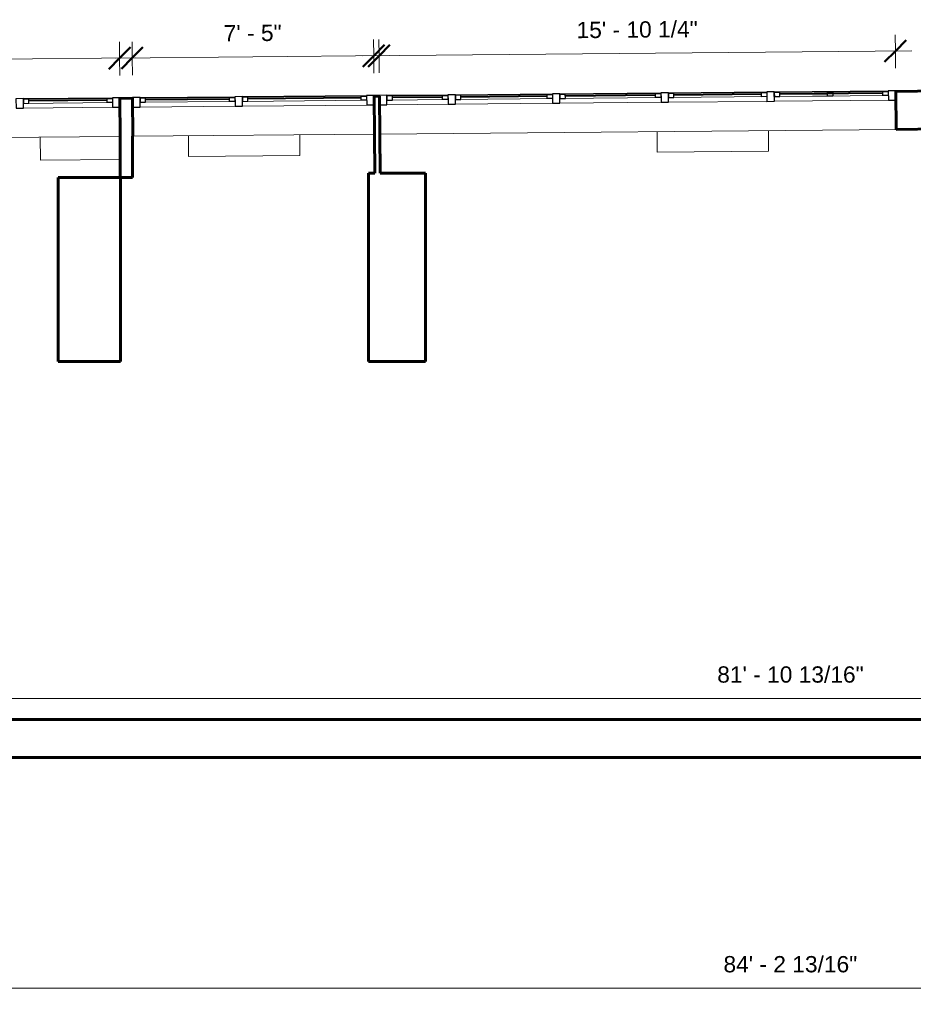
# Model space of a CAD drawing. Header units: inches. Extents: x -1858 to 52, y -52 to 865.
# Tile 2 of 11: x -1567 to -1238, y -52 to 311. Entities that reach past the tile are written whole.
import ezdxf

# ---------------------------------------------------------------- set-up
doc = ezdxf.new("R2010")
doc.units = ezdxf.units.IN
doc.header["$MEASUREMENT"] = 0
for name, color, linetype, lineweight in [('A-ANNO-DIMS', 211, 'Continuous', 9), ('A-ANNO-DIMS-64', 211, 'Continuous', 9), ('A-GLAZ', 151, 'Continuous', 18), ('A-GLAZ-CWMG', 51, 'Continuous', 9), ('A-WALL', 113, 'Continuous', 18), ('I-WALL', 2, 'Continuous', 18), ('M-EQPM', 50, 'Continuous', 9)]:
    doc.layers.add(name, color=color, linetype=linetype, lineweight=lineweight)
doc.styles.add('Arial', font='arial.ttf', dxfattribs={"height": 6})
doc.dimstyles.new('Linear_-_3_32__Arial', dxfattribs={"dimscale": 12, "dimtxt": 6.121556, "dimasz": 0.666667, "dimexe": 0.5, "dimexo": 0.333333, "dimgap": 0.333333, "dimtad": 1, "dimdec": 5, "dimrnd": 0.03125, "dimzin": 1, "dimdsep": 46, "dimlunit": 4, "dimtxsty": 'Arial', "dimblk1": 'OBLIQUE', "dimblk2": 'OBLIQUE', "dimsah": 1, "dimcen": 0.09, "dimdle": 0.5, "dimazin": 0, "dimtfac": 1, "dimtdec": 4, "dimtix": 1, "dimtmove": 0, "dimatfit": 3, "dimfxl": 1, "dimtvp": 1, "dimtfill": 1, "dimfrac": 2, "dimtolj": 1, "dimtzin": 0, "dimarcsym": 2})

# ---------------------------------------------------------------- blocks, each defined once
blk = doc.blocks.new('Radiator - Hydronic Fin Tube - 0-3_8_ NPT-477834-GFL')
at = {"layer": 'M-EQPM'}
for p, q in [((-36, 7), (-36, 14.625)), ((-36, 14.625), (5, 14.625)), ((5, 14.625), (5, 7))]:
    blk.add_line(p, q, dxfattribs=at)
blk = doc.blocks.new('Curtain Wall-Awning - Curtain Wall-Awning 2-477677-GFL')
at = {"layer": 'A-GLAZ', "lineweight": 30}
for p, q in [((-14.42, 1.5), (-16.42, 1.5)), ((-16.42, 1.5), (-16.42, 0)), ((-16.42, 0), (-16.42, 1.5)), ((-14.42, 0), (-14.42, 1.5)), ((14.42, 0), (14.42, 1.5)), ((14.42, 1.5), (16.42, 1.5)), ((16.42, 1.5), (16.42, 0)), ((16.42, 1.5), (16.42, 0)), ((-16.42, 0), (-14.42, 0)), ((16.42, 0), (14.42, 0))]:
    blk.add_line(p, q, dxfattribs=at)
at = {"layer": 'A-GLAZ', "lineweight": 9}
for p, q in [((-16.42, 1.5), (16.42, 1.5)), ((16.42, 0), (-16.42, 0))]:
    blk.add_line(p, q, dxfattribs=at)
at = {"layer": 'A-GLAZ', "lineweight": 40}
blk.add_line((-14.42, 1), (14.42, 1), dxfattribs=at)
blk = doc.blocks.new('Rectangular Mullion - 2_5_ x 5_ rectangular 2-477678-GFL')
at = {"layer": 'A-GLAZ-CWMG', "lineweight": 30}
for p, q in [((-1.25, 1.75), (1.5, 1.75)), ((-1.25, -1.75), (-1.25, 1.75)), ((1.5, 1.75), (1.5, -1.75)), ((1.5, -1.75), (-1.25, -1.75))]:
    blk.add_line(p, q, dxfattribs=at)
blk = doc.blocks.new('Rectangular Mullion - 2_5_ x 5_ rectangular 2-477679-GFL')
at = {"layer": 'A-GLAZ-CWMG', "lineweight": 30}
for p, q in [((-2.75, 1.75), (0, 1.75)), ((-2.75, -1.75), (-2.75, 1.75)), ((0, 1.75), (0, -1.75)), ((0, -1.75), (-2.75, -1.75))]:
    blk.add_line(p, q, dxfattribs=at)
blk = doc.blocks.new('Rectangular Mullion - 2_5_ x 5_ rectangular 2-477685-GFL')
at = {"layer": 'A-GLAZ-CWMG'}
for p, q in [((-1532.7, 281.91), (-1565.53, 281.61)), ((-1532.67, 278.41), (-1565.5, 278.11))]:
    blk.add_line(p, q, dxfattribs=at)
blk = doc.blocks.new('Curtain Wall-Awning - Curtain Wall-Awning 2-478512-GFL')
at = {"layer": 'A-GLAZ', "lineweight": 30}
for p, q in [((-15.5, 1.5), (-17.5, 1.5)), ((-17.5, 1.5), (-17.5, 0)), ((-17.5, 0), (-17.5, 1.5)), ((-15.5, 0), (-15.5, 1.5)), ((15.5, 0), (15.5, 1.5)), ((15.5, 1.5), (17.5, 1.5)), ((17.5, 1.5), (17.5, 0)), ((17.5, 1.5), (17.5, 0)), ((-17.5, 0), (-15.5, 0)), ((17.5, 0), (15.5, 0))]:
    blk.add_line(p, q, dxfattribs=at)
at = {"layer": 'A-GLAZ', "lineweight": 9}
for p, q in [((-17.5, 1.5), (17.5, 1.5)), ((17.5, 0), (-17.5, 0))]:
    blk.add_line(p, q, dxfattribs=at)
at = {"layer": 'A-GLAZ', "lineweight": 40}
blk.add_line((-15.5, 1), (15.5, 1), dxfattribs=at)
blk = doc.blocks.new('Curtain Wall-Awning - Curtain Wall-Awning 2-478513-GFL')
at = {"layer": 'A-GLAZ', "lineweight": 30}
for p, q in [((-20.875, 1.5), (-22.875, 1.5)), ((-22.875, 1.5), (-22.875, 0)), ((-22.875, 0), (-22.875, 1.5)), ((-20.875, 0), (-20.875, 1.5)), ((20.875, 0), (20.875, 1.5)), ((20.875, 1.5), (22.875, 1.5)), ((22.875, 1.5), (22.875, 0)), ((22.875, 1.5), (22.875, 0)), ((-22.875, 0), (-20.875, 0)), ((22.875, 0), (20.875, 0))]:
    blk.add_line(p, q, dxfattribs=at)
at = {"layer": 'A-GLAZ', "lineweight": 9}
for p, q in [((-22.875, 1.5), (22.875, 1.5)), ((22.875, 0), (-22.875, 0))]:
    blk.add_line(p, q, dxfattribs=at)
at = {"layer": 'A-GLAZ', "lineweight": 40}
blk.add_line((-20.875, 1), (20.875, 1), dxfattribs=at)
blk = doc.blocks.new('Rectangular Mullion - 2_5_ x 5_ rectangular 2-478514-GFL')
at = {"layer": 'A-GLAZ-CWMG', "lineweight": 30}
for p, q in [((-1.25, 1.75), (1.5, 1.75)), ((-1.25, -1.75), (-1.25, 1.75)), ((1.5, 1.75), (1.5, -1.75)), ((1.5, -1.75), (-1.25, -1.75))]:
    blk.add_line(p, q, dxfattribs=at)
blk = doc.blocks.new('Rectangular Mullion - 2_5_ x 5_ rectangular 2-478517-GFL')
at = {"layer": 'A-GLAZ-CWMG', "lineweight": 30}
for p, q in [((0, 1.75), (-2.75, 1.75)), ((-2.75, 1.75), (-2.75, -1.75)), ((0, -1.75), (0, 1.75)), ((-2.75, -1.75), (0, -1.75))]:
    blk.add_line(p, q, dxfattribs=at)
blk = doc.blocks.new('Rectangular Mullion - 2_5_ x 5_ rectangular 2-478518-GFL')
at = {"layer": 'A-GLAZ-CWMG'}
for p, q in [((-1439.06, 282.76), (-1484.81, 282.35)), ((-1439.03, 279.26), (-1484.78, 278.85))]:
    blk.add_line(p, q, dxfattribs=at)
blk = doc.blocks.new('Rectangular Mullion - 2_5_ x 5_ rectangular 2-478519-GFL')
at = {"layer": 'A-GLAZ-CWMG'}
for p, q in [((-1487.56, 282.32), (-1522.56, 282)), ((-1487.53, 278.82), (-1522.53, 278.5))]:
    blk.add_line(p, q, dxfattribs=at)
blk = doc.blocks.new('Rectangular Mullion - 2_5_ x 5_ rectangular 2-478520-GFL')
at = {"layer": 'A-GLAZ-CWMG', "lineweight": 30}
for p, q in [((-2.75, 1.75), (0, 1.75)), ((-2.75, -1.75), (-2.75, 1.75)), ((0, 1.75), (0, -1.75)), ((0, -1.75), (-2.75, -1.75))]:
    blk.add_line(p, q, dxfattribs=at)
blk = doc.blocks.new('Curtain Wall-Awning - Curtain Wall-Awning 2-481609-GFL')
at = {"layer": 'A-GLAZ', "lineweight": 30}
for p, q in [((-9.25, 1.5), (-11.25, 1.5)), ((-11.25, 1.5), (-11.25, 0)), ((-11.25, 0), (-11.25, 1.5)), ((-9.25, 0), (-9.25, 1.5)), ((9.25, 0), (9.25, 1.5)), ((9.25, 1.5), (11.25, 1.5)), ((11.25, 1.5), (11.25, 0)), ((11.25, 1.5), (11.25, 0)), ((-11.25, 0), (-9.25, 0)), ((11.25, 0), (9.25, 0))]:
    blk.add_line(p, q, dxfattribs=at)
at = {"layer": 'A-GLAZ', "lineweight": 9}
for p, q in [((-11.25, 1.5), (11.25, 1.5)), ((11.25, 0), (-11.25, 0))]:
    blk.add_line(p, q, dxfattribs=at)
at = {"layer": 'A-GLAZ', "lineweight": 40}
blk.add_line((-9.25, 1), (9.25, 1), dxfattribs=at)
blk = doc.blocks.new('Curtain Wall-Awning - Curtain Wall-Awning 2-481610-GFL')
at = {"layer": 'A-GLAZ', "lineweight": 30}
for p, q in [((-15.875, 1.5), (-17.875, 1.5)), ((-17.875, 1.5), (-17.875, 0)), ((-17.875, 0), (-17.875, 1.5)), ((-15.875, 0), (-15.875, 1.5)), ((15.875, 0), (15.875, 1.5)), ((15.875, 1.5), (17.875, 1.5)), ((17.875, 1.5), (17.875, 0)), ((17.875, 1.5), (17.875, 0)), ((-17.875, 0), (-15.875, 0)), ((17.875, 0), (15.875, 0))]:
    blk.add_line(p, q, dxfattribs=at)
at = {"layer": 'A-GLAZ', "lineweight": 9}
for p, q in [((-17.875, 1.5), (17.875, 1.5)), ((17.875, 0), (-17.875, 0))]:
    blk.add_line(p, q, dxfattribs=at)
at = {"layer": 'A-GLAZ', "lineweight": 40}
blk.add_line((-15.875, 1), (15.875, 1), dxfattribs=at)
blk = doc.blocks.new('Curtain Wall-Awning - Curtain Wall-Awning 2-481458-GFL')
at = {"layer": 'A-GLAZ', "lineweight": 30}
for p, q in [((-16.625, 1.5), (-18.625, 1.5)), ((-18.625, 1.5), (-18.625, 0)), ((-18.625, 0), (-18.625, 1.5)), ((-16.625, 0), (-16.625, 1.5)), ((16.625, 0), (16.625, 1.5)), ((16.625, 1.5), (18.625, 1.5)), ((18.625, 1.5), (18.625, 0)), ((18.625, 1.5), (18.625, 0)), ((-18.625, 0), (-16.625, 0)), ((18.625, 0), (16.625, 0))]:
    blk.add_line(p, q, dxfattribs=at)
at = {"layer": 'A-GLAZ', "lineweight": 9}
for p, q in [((-18.625, 1.5), (18.625, 1.5)), ((18.625, 0), (-18.625, 0))]:
    blk.add_line(p, q, dxfattribs=at)
at = {"layer": 'A-GLAZ', "lineweight": 40}
blk.add_line((-16.625, 1), (16.625, 1), dxfattribs=at)
blk = doc.blocks.new('Curtain Wall-Awning - Curtain Wall-Awning 2-481640-GFL')
at = {"layer": 'A-GLAZ', "lineweight": 30}
for p, q in [((-16.125, 1.5), (-18.125, 1.5)), ((-18.125, 1.5), (-18.125, 0)), ((-18.125, 0), (-18.125, 1.5)), ((-16.125, 0), (-16.125, 1.5)), ((16.125, 0), (16.125, 1.5)), ((16.125, 1.5), (18.125, 1.5)), ((18.125, 1.5), (18.125, 0)), ((18.125, 1.5), (18.125, 0)), ((-18.125, 0), (-16.125, 0)), ((18.125, 0), (16.125, 0))]:
    blk.add_line(p, q, dxfattribs=at)
at = {"layer": 'A-GLAZ', "lineweight": 9}
for p, q in [((-18.125, 1.5), (18.125, 1.5)), ((18.125, 0), (-18.125, 0))]:
    blk.add_line(p, q, dxfattribs=at)
at = {"layer": 'A-GLAZ', "lineweight": 40}
blk.add_line((-16.125, 1), (16.125, 1), dxfattribs=at)
blk = doc.blocks.new('Curtain Wall-Awning - Curtain Wall-Awning 2-481641-GFL')
at = {"layer": 'A-GLAZ', "lineweight": 30}
for p, q in [((-19, 1.5), (-21, 1.5)), ((-21, 1.5), (-21, 0)), ((-21, 0), (-21, 1.5)), ((-19, 0), (-19, 1.5)), ((19, 0), (19, 1.5)), ((19, 1.5), (21, 1.5)), ((21, 1.5), (21, 0)), ((21, 1.5), (21, 0)), ((-21, 0), (-19, 0)), ((21, 0), (19, 0))]:
    blk.add_line(p, q, dxfattribs=at)
at = {"layer": 'A-GLAZ', "lineweight": 9}
for p, q in [((-21, 1.5), (21, 1.5)), ((21, 0), (-21, 0))]:
    blk.add_line(p, q, dxfattribs=at)
at = {"layer": 'A-GLAZ', "lineweight": 40}
blk.add_line((-19, 1), (19, 1), dxfattribs=at)
blk = doc.blocks.new('Curtain Wall-Awning - Curtain Wall-Awning 2-481642-GFL')
at = {"layer": 'A-GLAZ', "lineweight": 30}
for p, q in [((-8.78, 1.5), (-10.78, 1.5)), ((-10.78, 1.5), (-10.78, 0)), ((-10.78, 0), (-10.78, 1.5)), ((-8.78, 0), (-8.78, 1.5)), ((8.78, 0), (8.78, 1.5)), ((8.78, 1.5), (10.78, 1.5)), ((10.78, 1.5), (10.78, 0)), ((10.78, 1.5), (10.78, 0)), ((-10.78, 0), (-8.78, 0)), ((10.78, 0), (8.78, 0))]:
    blk.add_line(p, q, dxfattribs=at)
at = {"layer": 'A-GLAZ', "lineweight": 9}
for p, q in [((-10.78, 1.5), (10.78, 1.5)), ((10.78, 0), (-10.78, 0))]:
    blk.add_line(p, q, dxfattribs=at)
at = {"layer": 'A-GLAZ', "lineweight": 40}
blk.add_line((-8.78, 1), (8.78, 1), dxfattribs=at)
blk = doc.blocks.new('Rectangular Mullion - 2_5_ x 5_ rectangular 2-481465-GFL')
at = {"layer": 'A-GLAZ-CWMG', "lineweight": 30}
for p, q in [((-2.75, 1.75), (0, 1.75)), ((-2.75, -1.75), (-2.75, 1.75)), ((0, 1.75), (0, -1.75)), ((0, -1.75), (-2.75, -1.75))]:
    blk.add_line(p, q, dxfattribs=at)
blk = doc.blocks.new('Rectangular Mullion - 2_5_ x 5_ rectangular 2-481605-GFL')
at = {"layer": 'A-GLAZ-CWMG'}
for p, q in [((-1409.08, 283.03), (-1431.58, 282.83)), ((-1409.05, 279.53), (-1431.55, 279.33))]:
    blk.add_line(p, q, dxfattribs=at)
blk = doc.blocks.new('Rectangular Mullion - 2_5_ x 5_ rectangular 2-481469-GFL')
at = {"layer": 'A-GLAZ-CWMG', "lineweight": 30}
for p, q in [((-1.25, 1.75), (1.5, 1.75)), ((-1.25, -1.75), (-1.25, 1.75)), ((1.5, 1.75), (1.5, -1.75)), ((1.5, -1.75), (-1.25, -1.75))]:
    blk.add_line(p, q, dxfattribs=at)
blk = doc.blocks.new('Rectangular Mullion - 2_5_ x 5_ rectangular 2-481606-GFL')
at = {"layer": 'A-GLAZ-CWMG'}
for p, q in [((-1370.58, 283.38), (-1406.33, 283.06)), ((-1370.55, 279.88), (-1406.3, 279.56))]:
    blk.add_line(p, q, dxfattribs=at)
blk = doc.blocks.new('Rectangular Mullion - 2_5_ x 5_ rectangular 2-481471-GFL')
at = {"layer": 'A-GLAZ-CWMG'}
for p, q in [((-1330.58, 283.75), (-1367.83, 283.41)), ((-1330.55, 280.25), (-1367.8, 279.91))]:
    blk.add_line(p, q, dxfattribs=at)
blk = doc.blocks.new('Rectangular Mullion - 2_5_ x 5_ rectangular 2-481637-GFL')
at = {"layer": 'A-GLAZ-CWMG'}
for p, q in [((-1291.59, 284.1), (-1327.83, 283.77)), ((-1291.55, 280.6), (-1327.8, 280.27))]:
    blk.add_line(p, q, dxfattribs=at)
blk = doc.blocks.new('Rectangular Mullion - 2_5_ x 5_ rectangular 2-481638-GFL')
at = {"layer": 'A-GLAZ-CWMG'}
for p, q in [((-1246.83, 284.51), (-1288.84, 284.13)), ((-1246.8, 281.01), (-1288.8, 280.63))]:
    blk.add_line(p, q, dxfattribs=at)
blk = doc.blocks.new('Rectangular Mullion - 2_5_ x 5_ rectangular 2-481479-GFL')
at = {"layer": 'A-GLAZ-CWMG', "lineweight": 30}
for p, q in [((0, 1.75), (-2.75, 1.75)), ((-2.75, 1.75), (-2.75, -1.75)), ((0, -1.75), (0, 1.75)), ((-2.75, -1.75), (0, -1.75))]:
    blk.add_line(p, q, dxfattribs=at)
blk = doc.blocks.new('DIMBLOCK1-GFL')
at = {"layer": 'A-ANNO-DIMS-64', "lineweight": 50, "transparency": 16777216}
for p, q in [((-1774.39, 60.56), (-1770.39, 64.56)), ((-791.57, 60.56), (-787.57, 64.56)), ((-1774.39, 60.56), (-1778.39, 56.56)), ((-791.57, 60.56), (-795.57, 56.56))]:
    blk.add_line(p, q, dxfattribs=at)
at = {"layer": 'A-ANNO-DIMS-64', "transparency": 16777216}
for p, q in [((-1774.39, 60.56), (-1774.39, 62.22)), ((-791.57, 60.56), (-791.57, 62.22)), ((-1780.39, 60.56), (-785.57, 60.56)), ((-1774.39, 60.56), (-1774.39, 54.56)), ((-791.57, 60.56), (-791.57, 54.56))]:
    blk.add_line(p, q, dxfattribs=at)
at = {"layer": 'A-ANNO-DIMS-64', "color": 0, "transparency": 16777216, "insert": (-1309.86, 72.35), "char_height": 6, "width": 64.5306, "attachment_point": 1, "line_spacing_factor": 0.941778, "style": 'Arial', "bg_fill": 3, "box_fill_scale": 1.25, "bg_fill_color": 256, "bg_fill_true_color": 13158600, "bg_fill_transparency": 0}
blk.add_mtext('81\' - 10 13/16"', dxfattribs=at)
blk = doc.blocks.new('_Oblique')
at = {"color": 0, "linetype": 'ByBlock', "lineweight": -2}
blk.add_line((-0.5, -0.5), (0.5, 0.5), dxfattribs=at)
blk = doc.blocks.new('DIMBLOCK14-GFL')
at = {"layer": 'A-ANNO-DIMS-64', "transparency": 16777216}
for p, q in [((-1788.39, -46.22), (-1788.39, -40.8)), ((-777.57, -46.22), (-777.57, -40.8)), ((-1794.39, -46.22), (-777.57, -46.22)), ((-1788.39, -46.22), (-1788.39, -52.22)), ((-777.57, -46.22), (-777.57, -52.22))]:
    blk.add_line(p, q, dxfattribs=at)
at = {"layer": 'A-ANNO-DIMS-64', "lineweight": 50, "transparency": 16777216}
for p, q in [((-1788.39, -46.22), (-1784.39, -42.22)), ((-777.57, -46.22), (-773.57, -42.22)), ((-1788.39, -46.22), (-1792.39, -50.22)), ((-777.57, -46.22), (-781.57, -50.22))]:
    blk.add_line(p, q, dxfattribs=at)
at = {"layer": 'A-ANNO-DIMS-64', "color": 0, "transparency": 16777216, "insert": (-1307.56, -34.43), "char_height": 6, "width": 58.993, "attachment_point": 1, "line_spacing_factor": 0.941778, "style": 'Arial', "bg_fill": 3, "box_fill_scale": 1.25, "bg_fill_color": 256, "bg_fill_true_color": 13158600, "bg_fill_transparency": 0}
blk.add_mtext('84\' - 2 13/16"', dxfattribs=at)
blk = doc.blocks.new('DIMBLOCK34-GFL')
at = {"layer": 'A-ANNO-DIMS-64', "transparency": 16777216}
for p, q in [((-1244.21, 299.15), (-1244.27, 305.15)), ((-1434.46, 297.43), (-1434.52, 303.43)), ((-1238.21, 299.21), (-1440.46, 297.37)), ((-1244.21, 299.15), (-1244.15, 292.78)), ((-1434.46, 297.43), (-1434.4, 291.06))]:
    blk.add_line(p, q, dxfattribs=at)
at = {"layer": 'A-ANNO-DIMS-64', "lineweight": 50, "transparency": 16777216}
for p, q in [((-1434.46, 297.43), (-1430.5, 301.46)), ((-1244.21, 299.15), (-1240.25, 303.19)), ((-1244.21, 299.15), (-1248.18, 295.12)), ((-1434.46, 297.43), (-1438.43, 293.39))]:
    blk.add_line(p, q, dxfattribs=at)
at = {"layer": 'A-ANNO-DIMS-64', "color": 0, "transparency": 16777216, "insert": (-1361.72, 309.88), "char_height": 6, "width": 53.4553, "attachment_point": 1, "rotation": 0.52, "line_spacing_factor": 0.941778, "style": 'Arial', "bg_fill": 3, "box_fill_scale": 1.25, "bg_fill_color": 256, "bg_fill_true_color": 13158600, "bg_fill_transparency": 0}
blk.add_mtext('15\' - 10 1/4"', dxfattribs=at)
blk = doc.blocks.new('DIMBLOCK35-GFL')
at = {"layer": 'A-ANNO-DIMS-64', "transparency": 16777216}
for p, q in [((-1525.44, 296.6), (-1525.49, 302.6)), ((-1436.44, 297.41), (-1436.5, 303.41)), ((-1430.44, 297.46), (-1531.44, 296.55)), ((-1525.44, 296.6), (-1525.38, 290.23)), ((-1436.44, 297.41), (-1436.39, 291.04))]:
    blk.add_line(p, q, dxfattribs=at)
at = {"layer": 'A-ANNO-DIMS-64', "lineweight": 50, "transparency": 16777216}
for p, q in [((-1436.44, 297.41), (-1432.48, 301.44)), ((-1525.44, 296.6), (-1521.48, 300.64)), ((-1525.44, 296.6), (-1529.4, 292.56)), ((-1436.44, 297.41), (-1440.41, 293.37))]:
    blk.add_line(p, q, dxfattribs=at)
at = {"layer": 'A-ANNO-DIMS-64', "color": 0, "transparency": 16777216, "insert": (-1491.74, 308.7), "char_height": 6, "width": 25.654, "attachment_point": 1, "rotation": 0.52, "line_spacing_factor": 0.941778, "style": 'Arial', "bg_fill": 3, "box_fill_scale": 1.25, "bg_fill_color": 256, "bg_fill_true_color": 13158600, "bg_fill_transparency": 0}
blk.add_mtext('7\' - 5"', dxfattribs=at)
blk = doc.blocks.new('DIMBLOCK36-GFL')
at = {"layer": 'A-ANNO-DIMS-64', "transparency": 16777216}
for p, q in [((-1530.08, 296.56), (-1530.14, 302.56)), ((-1724.35, 294.8), (-1724.4, 300.79)), ((-1524.08, 296.61), (-1730.34, 294.74)), ((-1724.35, 294.8), (-1724.29, 288.42)), ((-1530.08, 296.56), (-1530.02, 290.19))]:
    blk.add_line(p, q, dxfattribs=at)
at = {"layer": 'A-ANNO-DIMS-64', "lineweight": 50, "transparency": 16777216}
for p, q in [((-1724.35, 294.8), (-1720.38, 298.83)), ((-1530.08, 296.56), (-1526.12, 300.59)), ((-1724.35, 294.8), (-1728.31, 290.76)), ((-1530.08, 296.56), (-1534.04, 292.52))]:
    blk.add_line(p, q, dxfattribs=at)
at = {"layer": 'A-ANNO-DIMS-64', "color": 0, "transparency": 16777216, "insert": (-1649.59, 307.26), "char_height": 6, "width": 53.4553, "attachment_point": 1, "rotation": 0.52, "line_spacing_factor": 0.941778, "style": 'Arial', "bg_fill": 3, "box_fill_scale": 1.25, "bg_fill_color": 256, "bg_fill_true_color": 13158600, "bg_fill_transparency": 0}
blk.add_mtext('16\' - 2 9/32"', dxfattribs=at)

msp = doc.modelspace()

# ---------------------------------------------------------------- linework, layer by layer
at = {"layer": 'A-WALL', "lineweight": 60}
for p, q in [((-1204.34259, 284.643095), (-1244.076708, 284.28246)), ((-1244.076708, 284.28246), (-1243.949647, 270.283037)), ((-1525.305419, 281.729973), (-1529.946129, 281.687853)), ((-1529.946129, 281.687853), (-1529.819068, 267.68843)), ((-1525.178358, 267.73055), (-1525.305419, 281.729973)), ((-1434.327386, 282.555708), (-1436.309085, 282.537721)), ((-1436.309085, 282.537721), (-1436.182023, 268.538298)), ((-1434.200324, 268.556284), (-1434.327386, 282.555708)), ((-1243.949647, 270.283037), (-1226.332402, 270.442934)), ((-1525.314492, 267.729314), (-1525.178358, 267.73055)), ((-1438.313769, 254.155459), (-1438.313769, 184.670873)), ((-1436.051482, 254.155459), (-1438.313769, 254.155459)), ((-1417.313769, 254.155459), (-1434.051399, 254.155459)), ((-1417.313769, 184.670873), (-1417.313769, 254.155459)), ((-1552.760408, 252.530325), (-1552.760408, 184.670873)), ((-1529.814492, 252.530325), (-1552.760408, 252.530325)), ((-1529.760408, 184.670873), (-1529.760408, 252.530325)), ((-1552.760408, 184.670873), (-1529.760408, 184.670873)), ((-1438.313769, 184.670873), (-1417.313769, 184.670873)), ((-791.567503, 52.777525), (-1774.385721, 52.777525)), ((-1788.385721, 38.777525), (-777.567503, 38.777525))]:
    msp.add_line(p, q, dxfattribs=at)
at = {"layer": 'A-WALL'}
for p, q in [((-1243.949647, 270.283037), (-1434.182106, 268.55645)), ((-1529.819068, 267.68843), (-1724.083083, 265.925251)), ((-1559.351757, 267.420385), (-1559.274612, 258.920735)), ((-1436.182023, 268.538298), (-1525.178358, 267.73055)), ((-1529.814492, 259.188121), (-1559.274612, 258.920735))]:
    msp.add_line(p, q, dxfattribs=at)
at = {"layer": 'I-WALL', "lineweight": 60}
for p, q in [((-1529.814492, 267.688471), (-1529.814492, 252.530325)), ((-1525.314492, 252.530325), (-1525.314492, 267.729314)), ((-1436.182023, 268.538298), (-1436.051482, 254.155459)), ((-1434.182106, 268.55645), (-1434.200324, 268.556284)), ((-1434.051399, 254.155459), (-1434.182106, 268.55645)), ((-1529.760408, 252.530325), (-1525.314492, 252.530325))]:
    msp.add_line(p, q, dxfattribs=at)

# ---------------------------------------------------------------- block references
at = {"layer": 'A-GLAZ'}
for name, p, rotation in [('Curtain Wall-Awning - Curtain Wall-Awning 2-481610-GFL', (-1388.440659, 281.471834), 0.5200134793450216), ('Curtain Wall-Awning - Curtain Wall-Awning 2-481458-GFL', (-1349.192275, 281.82806), 0.5200134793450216), ('Curtain Wall-Awning - Curtain Wall-Awning 2-481640-GFL', (-1309.693902, 282.186555), 0.5200134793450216), ('Curtain Wall-Awning - Curtain Wall-Awning 2-481641-GFL', (-1267.81637, 282.566644), 0.5200134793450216), ('Curtain Wall-Awning - Curtain Wall-Awning 2-481642-GFL', (-1278.038286, 282.473868), 0.5200134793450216), ('Curtain Wall-Awning - Curtain Wall-Awning 2-477677-GFL', (-1549.09839, 280.013673), 0.5200134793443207), ('Curtain Wall-Awning - Curtain Wall-Awning 2-478512-GFL', (-1505.042637, 280.413532), 0.5200134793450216), ('Curtain Wall-Awning - Curtain Wall-Awning 2-478513-GFL', (-1461.919413, 280.804927), 0.5200134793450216), ('Curtain Wall-Awning - Curtain Wall-Awning 2-481609-GFL', (-1420.314346, 281.182542), 0.5200134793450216)]:
    msp.add_blockref(name, p, dxfattribs=dict(at, rotation=rotation))
at = {"layer": 'A-GLAZ-CWMG'}
for name in ['Rectangular Mullion - 2_5_ x 5_ rectangular 2-481606-GFL', 'Rectangular Mullion - 2_5_ x 5_ rectangular 2-481471-GFL', 'Rectangular Mullion - 2_5_ x 5_ rectangular 2-481637-GFL', 'Rectangular Mullion - 2_5_ x 5_ rectangular 2-481638-GFL', 'Rectangular Mullion - 2_5_ x 5_ rectangular 2-477685-GFL', 'Rectangular Mullion - 2_5_ x 5_ rectangular 2-478519-GFL', 'Rectangular Mullion - 2_5_ x 5_ rectangular 2-478518-GFL', 'Rectangular Mullion - 2_5_ x 5_ rectangular 2-481605-GFL']:
    msp.add_blockref(name, (0, 0), dxfattribs=at)
at = {"layer": 'A-GLAZ-CWMG', "extrusion": (0, 0, -1)}
for name, p, rotation in [('Rectangular Mullion - 2_5_ x 5_ rectangular 2-481469-GFL', (1369.316446, 281.645409), 179.479986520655), ('Rectangular Mullion - 2_5_ x 5_ rectangular 2-481469-GFL', (1329.318094, 282.008442), 179.479986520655), ('Rectangular Mullion - 2_5_ x 5_ rectangular 2-481469-GFL', (1290.3197, 282.362399), 179.479986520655), ('Rectangular Mullion - 2_5_ x 5_ rectangular 2-481465-GFL', (1244.063092, 282.782233), 179.479986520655), ('Rectangular Mullion - 2_5_ x 5_ rectangular 2-477678-GFL', (1567.014319, 279.851064), 179.4799865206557), ('Rectangular Mullion - 2_5_ x 5_ rectangular 2-477679-GFL', (1529.932513, 280.187626), 179.4799865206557), ('Rectangular Mullion - 2_5_ x 5_ rectangular 2-478514-GFL', (1486.293409, 280.583703), 179.479986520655), ('Rectangular Mullion - 2_5_ x 5_ rectangular 2-478520-GFL', (1436.295468, 281.037494), 179.479986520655), ('Rectangular Mullion - 2_5_ x 5_ rectangular 2-481469-GFL', (1407.814861, 281.29599), 179.479986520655)]:
    msp.add_blockref(name, p, dxfattribs=dict(at, rotation=rotation))
at = {"layer": 'A-GLAZ-CWMG', "rotation": 180.520013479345}
for name, p in [('Rectangular Mullion - 2_5_ x 5_ rectangular 2-478517-GFL', (-1525.291803, 280.229746)), ('Rectangular Mullion - 2_5_ x 5_ rectangular 2-481479-GFL', (-1434.313769, 281.055481))]:
    msp.add_blockref(name, p, dxfattribs=at)
at = {"layer": 'M-EQPM', "rotation": 180.520013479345}
for p in [(-1327.064526, 276.528958), (-1499.76402, 274.961503)]:
    msp.add_blockref('Radiator - Hydronic Fin Tube - 0-3_8_ NPT-477834-GFL', p, dxfattribs=at)

# ---------------------------------------------------------------- dimensions: what is measured, and where the dimension line sits
at = {"layer": 'A-ANNO-DIMS'}
dim = msp.add_linear_dim(base=(-1434.462352, 297.426127), p1=(-1244.117547, 288.781986), p2=(-1434.368224, 287.055234), angle=0.52001348, dimstyle='Linear_-_3_32__Arial', override={"dimpost": '<>', "dimfxl": 190.258513}, dxfattribs=at)
dim.commit()
dim.dimension.update_dxf_attribs({"geometry": 'DIMBLOCK34-GFL', "text_midpoint": (-1339.401473, 305.39153)})
dim = msp.add_linear_dim(base=(-777.567503, -46.21543), p1=(-1788.385721, -36.802709), p2=(-777.567503, -36.802709), dimstyle='Linear_-_3_32__Arial', override={"dimpost": '<>', "dimfxl": 1010.818219}, dxfattribs=at)
dim.commit()
dim.dimension.update_dxf_attribs({"geometry": 'DIMBLOCK14-GFL', "text_midpoint": (-1282.976612, -39.111064)})

# ---------------------------------------------------------------- next in the draw order: dimensions: what is measured, and where the dimension line sits
dim = msp.add_linear_dim(base=(-1525.440386, 296.600393), p1=(-1436.349923, 287.037247), p2=(-1525.346258, 286.229499), angle=0.52001348, dimstyle='Linear_-_3_32__Arial', override={"dimpost": '<>', "dimfxl": 89}, dxfattribs=at)
dim.commit()
dim.dimension.update_dxf_attribs({"geometry": 'DIMBLOCK35-GFL', "text_midpoint": (-1481.006214, 304.055136)})
dim = msp.add_linear_dim(base=(-791.567503, 60.55963), p1=(-1774.385721, 66.216484), p2=(-791.567503, 66.216484), dimstyle='Linear_-_3_32__Arial', override={"dimpost": '<>', "dimfxl": 982.818219}, dxfattribs=at)
dim.commit()
dim.dimension.update_dxf_attribs({"geometry": 'DIMBLOCK1-GFL', "text_midpoint": (-1282.976612, 67.663995)})

# ---------------------------------------------------------------- next in the draw order: dimensions: what is measured, and where the dimension line sits
dim = msp.add_linear_dim(base=(-1724.345111, 294.795094), p1=(-1529.986968, 286.187379), p2=(-1724.250983, 284.424201), angle=0.52001348, dimstyle='Linear_-_3_32__Arial', override={"dimpost": '<>', "dimfxl": 194.272017}, dxfattribs=at)
dim.commit()
dim.dimension.update_dxf_attribs({"geometry": 'DIMBLOCK36-GFL', "text_midpoint": (-1627.277582, 302.780756)})

doc.saveas('drawing.dxf')
